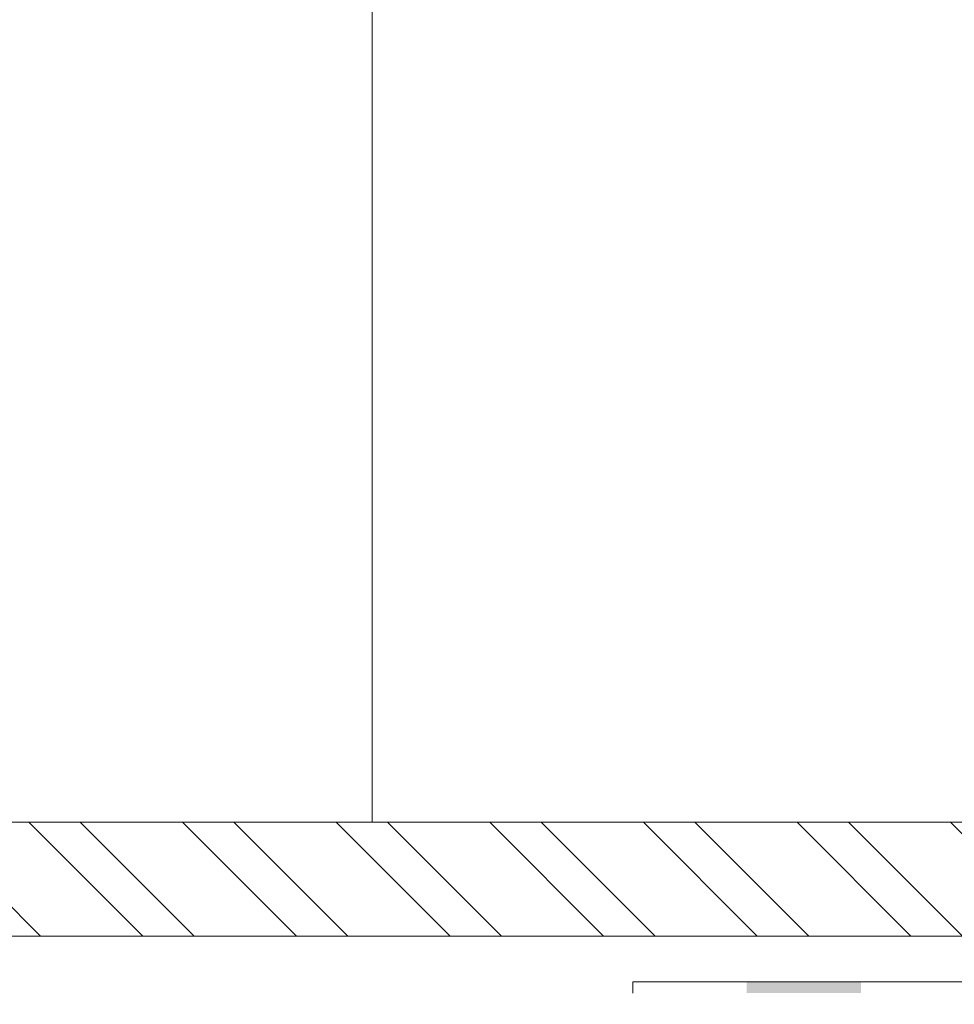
# Model space of a CAD drawing. Header units: millimetres. Extents: x 3652085 to 3778338, y -303702 to -273644.
# Tile 123 of 256: x 3679211 to 3679293, y -283009 to -282923. Entities that reach past the tile are written whole.
import ezdxf

# ---------------------------------------------------------------- set-up
doc = ezdxf.new("R2010")
doc.units = ezdxf.units.MM
doc.header["$PDMODE"] = 34
doc.linetypes.add('HIDDEN2', pattern=[4.7625, 3.175, -1.5875])
for name, color, linetype, lineweight in [('DIM-03    (HAUSART)', 111, 'Continuous', 5), ('FINISH-FLOOR   (HAUSART)', 140, 'Continuous', 5), ('WALL-EXT    (HAUSART)', 7, 'Continuous', 30), ('WINDOW-PROFILE (HAUSART)', 166, 'Continuous', 5)]:
    doc.layers.add(name, color=color, linetype=linetype, lineweight=lineweight)
doc.styles.add('1-20 Eng HA', font='arial.ttf', dxfattribs={"height": 40})
doc.dimstyles.new('1-20 Eng HA', dxfattribs={"dimtxt": 40, "dimasz": 16, "dimexe": 16, "dimexo": 5, "dimgap": 5, "dimtad": 1, "dimdec": 0, "dimlfac": -1, "dimzin": 0, "dimdsep": 46, "dimtxsty": '1-20 Eng HA', "dimblk": 'OBLIQUE', "dimcen": 0.09, "dimdle": 16, "dimclrd": 256, "dimclre": 256, "dimclrt": 256, "dimadec": 0, "dimazin": 0, "dimtfac": 1, "dimtdec": 0, "dimtofl": 0, "dimtmove": 0, "dimatfit": 3, "dimldrblk": 'OBLIQUE', "dimfxl": 1, "dimtolj": 1, "dimtzin": 0, "dimlwe": 0, "dimarcsym": 0})

# ---------------------------------------------------------------- blocks, each defined once
blk = doc.blocks.new('_Oblique')
at = {"color": 0, "linetype": 'ByBlock', "lineweight": -2}
blk.add_line((-0.5, -0.5), (0.5, 0.5), dxfattribs=at)
blk = doc.blocks.new('*D234')
at = {"layer": 'Defpoints', "color": 0, "lineweight": 0, "transparency": 16777216}
for p in [(3679120.442, -281228.238), (3679312.51, -281228.238, 0), (3679174.122, -282993.134)]:
    blk.add_point(p, dxfattribs=at)
at = {"layer": 'DIM-03    (HAUSART)', "lineweight": -2, "transparency": 16777216}
blk.add_line((3679120.442, -283009.134), (3679120.442, -281212.238), dxfattribs=at)
at = {"layer": 'DIM-03    (HAUSART)', "linetype": 'HIDDEN2', "lineweight": 0, "transparency": 16777216}
for p, q in [((3679307.51, -281228.238), (3679104.442, -281228.238)), ((3679169.122, -282993.134), (3679104.442, -282993.134))]:
    blk.add_line(p, q, dxfattribs=at)
at = {"layer": 'DIM-03    (HAUSART)', "lineweight": -2, "transparency": 16777216, "xscale": 16, "yscale": 16, "zscale": 16}
for p, rotation in [((3679120.442, -281228.238), 90), ((3679120.442, -282993.134), 270)]:
    blk.add_blockref('_Oblique', p, dxfattribs=dict(at, rotation=rotation))
at = {"layer": 'DIM-03    (HAUSART)', "transparency": 16777216, "insert": (3679095.019, -282110.686), "char_height": 40, "attachment_point": 5, "rotation": 90, "style": '1-20 Eng HA'}
blk.add_mtext('\\A1;1765', dxfattribs=at)

msp = doc.modelspace()

# ---------------------------------------------------------------- hatches: boundary and pattern name
at = {"layer": 'FINISH-FLOOR   (HAUSART)'}
h = msp.add_hatch(dxfattribs=at)
h.set_pattern_fill('ANSI32', color=256, angle=90)
h.set_pattern_definition([(135, (-22538790.015, -7472419.8965), (-6.7351920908, -6.7351920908), []), (135, (-22538790.015, -7472415.406), (-6.7351920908, -6.7351920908), [])])
h.paths.add_polyline_path([(3679313.07, -283003.153), (3679313.07, -282993.151), (3679059.513, -282993.157), (3679059.513, -283003.151)])
at = {"layer": 'WINDOW-PROFILE (HAUSART)'}
msp.add_hatch(color=256, dxfattribs=at).paths.add_polyline_path([(3679284.557, -283008.152), (3679274.557, -283008.152), (3679274.557, -283007.152), (3679284.557, -283007.152)])

# ---------------------------------------------------------------- linework, layer by layer
at = {"layer": 'FINISH-FLOOR   (HAUSART)', "elevation": 302370.486}
for points in [[(3679313.175, -282993.151), (3679059.513, -282993.148)], [(3679059.513, -283003.149), (3679313.07, -283003.151)]]:
    msp.add_lwpolyline(points, dxfattribs=at)
at = {"layer": 'WALL-EXT    (HAUSART)', "lineweight": 0, "elevation": 302370.486}
msp.add_lwpolyline([(3679241.725, -282105.134), (3679241.725, -282993.15)], dxfattribs=at)
at = {"layer": 'WINDOW-PROFILE (HAUSART)'}
msp.add_line((3679264.572, -283007.152, 302370.486), (3679314.573, -283007.152, 302370.486), dxfattribs=at)
at = {"layer": 'WINDOW-PROFILE (HAUSART)', "elevation": 302370.486, "flags": 128}
msp.add_lwpolyline([(3679264.572, -283007.152), (3679317.676, -283007.152, 0.414214), (3679320.676, -283004.152), (3679320.676, -282986.831)], format="xyb", dxfattribs=at)
at = {"layer": 'WINDOW-PROFILE (HAUSART)', "elevation": 302370.486}
msp.add_lwpolyline([(3679264.572, -283007.152), (3679264.572, -283008.152)], dxfattribs=at)

# ---------------------------------------------------------------- dimensions: what is measured, and where the dimension line sits
at = {"layer": 'DIM-03    (HAUSART)'}
dim = msp.add_linear_dim(base=(3679120.442, -281228.238, 302370.486), p1=(3679174.122, -282993.134, 302370.486), p2=(3679312.51, -281228.238, 302370.486), angle=90, dimstyle='1-20 Eng HA', dxfattribs=at)
dim.commit()
dim.dimension.update_dxf_attribs({"geometry": '*D234', "text_midpoint": (3679095.019, -282110.686, 302370.486)})

doc.saveas('drawing.dxf')
